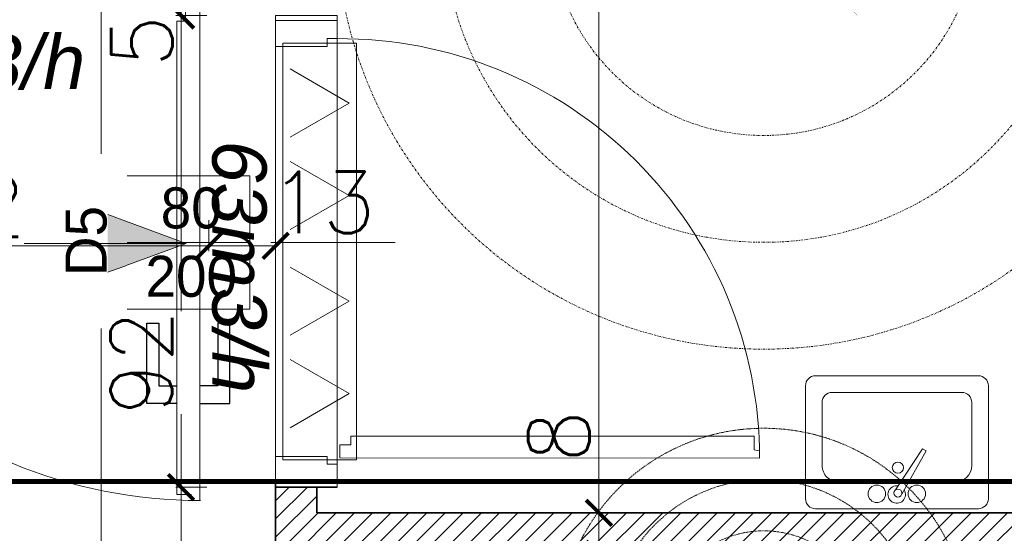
# Model space of a CAD drawing. Header units: millimetres. Extents: x -740 to 33545, y 5178 to 22494.
# Tile 149 of 256: x 9334 to 9526, y 11086 to 11186. Entities that reach past the tile are written whole.
import ezdxf
from ezdxf.lldxf.tags import DXFTag

# ---------------------------------------------------------------- set-up
doc = ezdxf.new("R2010")
doc.units = ezdxf.units.MM
doc.header["$MEASUREMENT"] = 0
doc.linetypes.add('DASHDOT', pattern=[1, 0.5, -0.25, 0, -0.25])
doc.linetypes.add('DIVIDE2', pattern=[0.625, 0.25, -0.125, 0, -0.125, 0, -0.125])
doc.layers.get('Defpoints').update_dxf_attribs({"color": 252})
for name, color, linetype, lineweight in [('## went', 20, 'DIVIDE2', 15), ('_IS_EKO_opis', 7, 'Continuous', 18), ('_IS_EKO_Text_Konstrukcji', 7, 'Continuous', 15), ('_IS_EKO_transfer', 5, 'Continuous', 15), ('_IS_Wywiew', 1, 'Continuous', 20), ('A_l.przerywana', 252, 'ICAD_ISO03W100', 9), ('A_opisy', 252, 'Continuous', 15), ('A_projektowane sciany', 252, 'Continuous', 35), ('A_wyposażenie', 252, 'Continuous', 9), ('CIENKA', 252, 'Continuous', 13), ('l.przerywana', 252, 'ICAD_ISO03W100', 5), ('l.wypełnien', 252, 'Continuous', 5), ('wymiarowanie', 252, 'Continuous', 9)]:
    doc.layers.add(name, color=color, linetype=linetype, lineweight=lineweight)
doc.layers.add('## went NIEWID', color=51, linetype='DASHDOT', lineweight=15, plot=False)
for name, color, linetype in [('_I_EKO_PODKLAD 3', 252, 'Continuous'), ('D-opis', 252, 'Continuous'), ('NAWIEW', 5, 'Continuous'), ('stolarka', 252, 'Continuous'), ('ULTRA-GASTRO TECHNOLOGIA', 252, 'Continuous'), ('WYWIEW', 252, 'Continuous')]:
    doc.layers.add(name, color=color, linetype=linetype)
doc.styles.add('styl2', font='simplex.shx')
tags = doc.linetypes.add('DASH', pattern=[15, 10, -5]).pattern_tags.tags
tags[6:7] = [DXFTag(74, 4), DXFTag(75, 0), DXFTag(340, '0'), DXFTag(46, 0.0), DXFTag(50, 0.0), DXFTag(44, 0.0), DXFTag(45, 0.0)]
tags[4:5] = [DXFTag(74, 4), DXFTag(75, 0), DXFTag(340, '0'), DXFTag(46, 0.0), DXFTag(50, 0.0), DXFTag(44, 0.0), DXFTag(45, 0.0)]
tags = doc.linetypes.add('ICAD_ISO03W100', pattern=[30, 12, -18]).pattern_tags.tags
tags[6:7] = [DXFTag(74, 4), DXFTag(75, 0), DXFTag(340, '0'), DXFTag(46, 1.0), DXFTag(50, 0.0), DXFTag(44, 0.0), DXFTag(45, 0.0)]
tags[4:5] = [DXFTag(74, 4), DXFTag(75, 0), DXFTag(340, '0'), DXFTag(46, 1.0), DXFTag(50, 0.0), DXFTag(44, 0.0), DXFTag(45, 0.0)]
tags = doc.linetypes.add('SOLID', pattern=[10, 10, 0]).pattern_tags.tags
tags[6:7] = [DXFTag(74, 4), DXFTag(75, 0), DXFTag(340, '0'), DXFTag(46, 0.0), DXFTag(50, 0.0), DXFTag(44, 0.0), DXFTag(45, 0.0)]
tags[4:5] = [DXFTag(74, 4), DXFTag(75, 0), DXFTag(340, '0'), DXFTag(46, 0.0), DXFTag(50, 0.0), DXFTag(44, 0.0), DXFTag(45, 0.0)]
doc.dimstyles.new('Skala 1-50', dxfattribs={"dimtxt": 12, "dimasz": 5, "dimexe": 1, "dimexo": 1, "dimgap": 1.5, "dimtad": 1, "dimdec": 1, "dimrnd": 0.5, "dimtxsty": 'styl2', "dimblk": 'ARCHTICK', "dimcen": 5, "dimadec": 0, "dimazin": 0, "dimtfac": 1, "dimtdec": 1, "dimtmove": 1, "dimatfit": 3, "dimldrblk": 'ARCHTICK', "dimfxl": 0, "dimlwd": -1, "dimlwe": -1, "dimarcsym": 0})

# ---------------------------------------------------------------- blocks, each defined once
blk = doc.blocks.new('dgttrre')
at = {"layer": '_I_EKO_PODKLAD 3', "linetype": 'Continuous', "lineweight": 9}
for p, q in [((11317.18, 2848.41), (11352.46, 2848.41)), ((11315.02, 2821.77), (11315.02, 2846.25)), ((11354.62, 2821.77), (11354.62, 2846.25)), ((11320.78, 2844.81), (11348.86, 2844.81)), ((11318.62, 2828.97), (11318.62, 2842.65)), ((11351.02, 2828.97), (11351.02, 2842.65)), ((11334.48, 2823.66), (11340.34, 2832.56)), ((11335.88, 2822.79), (11341.15, 2832.14)), ((11340.34, 2832.56), (11341.15, 2832.14)), ((11322.22, 2825.37), (11335.61, 2825.37)), ((11337.33, 2825.37), (11347.42, 2825.37)), ((11317.18, 2819.61), (11352.46, 2819.61))]:
    blk.add_line(p, q, dxfattribs=at)
for centre, radius in [((11335.04, 2828.5), 1.22), ((11330.48, 2822.84), 1.9), ((11335.04, 2822.99), 0.867), ((11339.12, 2822.84), 1.9)]:
    blk.add_circle(centre, radius, dxfattribs=at)
for centre, radius, start, end in [((11317.18, 2846.25), 2.16, 90, 180), ((11352.46, 2846.25), 2.16, 0, 90), ((11320.78, 2842.65), 2.16, 90, 180), ((11348.86, 2842.65), 2.16, 0, 90), ((11322.22, 2828.97), 3.6, 180, 270), ((11347.42, 2828.97), 3.6, 270, 0), ((11334.78, 2822.69), 1.9, 80.9336, 32.0064), ((11317.18, 2821.77), 2.16, 180, 270), ((11352.46, 2821.77), 2.16, 270, 0)]:
    blk.add_arc(centre, radius, start, end, dxfattribs=at)
blk = doc.blocks.new('dghjjkkl')
at = {"layer": 'CIENKA', "color": 8}
blk.add_blockref('dgttrre', (0, 0), dxfattribs=at)
blk = doc.blocks.new('_ArchTick')
at = {"color": 0, "linetype": 'ByBlock', "const_width": 0.15}
blk.add_lwpolyline([(-0.5, -0.5), (0.5, 0.5)], dxfattribs=at)
blk = doc.blocks.new('*D2254')
at = {"layer": 'Defpoints', "color": 0}
for p in [(9449.19, 11323.52), (9447.18, 11089.52), (9449.19, 11089.52)]:
    blk.add_point(p, dxfattribs=at)
at = {"layer": 'wymiarowanie', "color": 0}
for p, q in [((9448.19, 11323.52), (9446.18, 11323.52)), ((9447.18, 11323.52), (9447.18, 11089.52)), ((9448.19, 11089.52), (9446.18, 11089.52))]:
    blk.add_line(p, q, dxfattribs=at)
at = {"layer": 'wymiarowanie', "color": 0, "xscale": 5, "yscale": 5, "zscale": 5}
for p, rotation in [((9447.18, 11323.52), 90), ((9447.18, 11089.52), 270)]:
    blk.add_blockref('_ArchTick', p, dxfattribs=dict(at, rotation=rotation))
at = {"layer": 'wymiarowanie', "color": 0, "insert": (9439.38, 11206.52), "char_height": 12, "attachment_point": 5, "rotation": 90, "style": 'styl2'}
blk.add_mtext('234', dxfattribs=at)
blk = doc.blocks.new('*D2255')
at = {"layer": 'Defpoints', "color": 0}
for p in [(9449.19, 11089.52), (9447.18, 11081.52), (9463.78, 11081.52)]:
    blk.add_point(p, dxfattribs=at)
at = {"layer": 'wymiarowanie', "color": 0}
for p, q in [((9447.18, 11089.52), (9447.18, 11109.99)), ((9448.19, 11089.52), (9446.18, 11089.52)), ((9447.18, 11089.52), (9447.18, 11081.52)), ((9452.18, 11081.52), (9446.18, 11081.52))]:
    blk.add_line(p, q, dxfattribs=at)
at = {"layer": 'wymiarowanie', "color": 0, "xscale": 5, "yscale": 5, "zscale": 5}
for p, rotation in [((9447.18, 11089.52), 90), ((9447.18, 11081.52), 270)]:
    blk.add_blockref('_ArchTick', p, dxfattribs=dict(at, rotation=rotation))
at = {"layer": 'wymiarowanie', "color": 0, "insert": (9439.38, 11104.44), "char_height": 12, "attachment_point": 5, "rotation": 90, "style": 'styl2'}
blk.add_mtext('8', dxfattribs=at)
blk = doc.blocks.new('*D2261')
at = {"layer": 'Defpoints', "color": 0}
for p in [(9383.33, 11191.52), (9350.2, 10833.52), (9384.19, 10833.52)]:
    blk.add_point(p, dxfattribs=at)
at = {"layer": 'wymiarowanie', "color": 0}
for p, q in [((9355.2, 11191.52), (9349.2, 11191.52)), ((9350.2, 11191.52), (9350.2, 10833.52)), ((9355.2, 10833.52), (9349.2, 10833.52))]:
    blk.add_line(p, q, dxfattribs=at)
at = {"layer": 'wymiarowanie', "color": 0, "xscale": 5, "yscale": 5, "zscale": 5}
for p, rotation in [((9350.2, 11191.52), 90), ((9350.2, 10833.52), 270)]:
    blk.add_blockref('_ArchTick', p, dxfattribs=dict(at, rotation=rotation))
at = {"layer": 'wymiarowanie', "color": 0, "insert": (9341.53, 10980.79), "char_height": 12, "attachment_point": 5, "rotation": 90, "style": 'styl2'}
blk.add_mtext('358', dxfattribs=at)
blk = doc.blocks.new('*D2526')
at = {"layer": 'Defpoints', "color": 0}
for p in [(9269.11, 11159.42), (9371.19, 11159.42), (9371.19, 11141.57)]:
    blk.add_point(p, dxfattribs=at)
at = {"layer": 'wymiarowanie', "color": 0}
for p, q in [((9269.11, 11146.57), (9269.11, 11140.57)), ((9371.19, 11146.57), (9371.19, 11140.57)), ((9269.11, 11141.57), (9371.19, 11141.57))]:
    blk.add_line(p, q, dxfattribs=at)
at = {"layer": 'wymiarowanie', "color": 0, "xscale": 5, "yscale": 5, "zscale": 5, "rotation": 180}
blk.add_blockref('_ArchTick', (9269.11, 11141.57), dxfattribs=at)
at = {"layer": 'wymiarowanie', "color": 0, "xscale": 5, "yscale": 5, "zscale": 5}
blk.add_blockref('_ArchTick', (9371.19, 11141.57), dxfattribs=at)
at = {"layer": 'wymiarowanie', "color": 0, "insert": (9320.15, 11149.37), "char_height": 12, "attachment_point": 5, "style": 'styl2'}
blk.add_mtext('102', dxfattribs=at)
blk = doc.blocks.new('*D2527')
at = {"layer": 'Defpoints', "color": 0}
for p in [(9371.19, 11159.42), (9384.19, 11159.42), (9384.19, 11141.57)]:
    blk.add_point(p, dxfattribs=at)
at = {"layer": 'wymiarowanie', "color": 0}
for p, q in [((9371.19, 11146.57), (9371.19, 11140.57)), ((9384.19, 11146.57), (9384.19, 11140.57)), ((9371.19, 11141.57), (9384.19, 11141.57))]:
    blk.add_line(p, q, dxfattribs=at)
at = {"layer": 'wymiarowanie', "color": 0, "xscale": 5, "yscale": 5, "zscale": 5, "rotation": 180}
blk.add_blockref('_ArchTick', (9371.19, 11141.57), dxfattribs=at)
at = {"layer": 'wymiarowanie', "color": 0, "xscale": 5, "yscale": 5, "zscale": 5}
blk.add_blockref('_ArchTick', (9384.19, 11141.57), dxfattribs=at)
at = {"layer": 'wymiarowanie', "color": 0, "insert": (9393.34, 11150.06), "char_height": 12, "attachment_point": 5, "style": 'styl2'}
blk.add_mtext('13', dxfattribs=at)
blk = doc.blocks.new('*D2720')
at = {"layer": 'Defpoints', "color": 0}
for p in [(9365.76, 11094.52), (9388.02, 11094.52), (9388.19, 10958.52)]:
    blk.add_point(p, dxfattribs=at)
at = {"layer": 'wymiarowanie', "color": 0}
for p, q in [((9370.76, 11094.52), (9364.76, 11094.52)), ((9365.76, 10958.52), (9365.76, 11094.52)), ((9370.76, 10958.52), (9364.76, 10958.52))]:
    blk.add_line(p, q, dxfattribs=at)
at = {"layer": 'wymiarowanie', "color": 0, "xscale": 5, "yscale": 5, "zscale": 5}
for p, rotation in [((9365.76, 11094.52), 90), ((9365.76, 10958.52), 270)]:
    blk.add_blockref('_ArchTick', p, dxfattribs=dict(at, rotation=rotation))
at = {"layer": 'wymiarowanie', "color": 0, "insert": (9357.96, 11026.52), "char_height": 12, "attachment_point": 5, "rotation": 90, "style": 'styl2'}
blk.add_mtext('136', dxfattribs=at)
blk = doc.blocks.new('*D2721')
at = {"layer": 'Defpoints', "color": 0}
for p in [(9365.76, 11186.52), (9384.19, 11186.52), (9388.02, 11094.52)]:
    blk.add_point(p, dxfattribs=at)
at = {"layer": 'wymiarowanie', "color": 0}
for p, q in [((9370.76, 11186.52), (9364.76, 11186.52)), ((9365.76, 11186.52), (9365.76, 11128.86)), ((9365.76, 11094.52), (9365.76, 11108.78)), ((9370.76, 11094.52), (9364.76, 11094.52))]:
    blk.add_line(p, q, dxfattribs=at)
at = {"layer": 'wymiarowanie', "color": 0, "xscale": 5, "yscale": 5, "zscale": 5}
for p, rotation in [((9365.76, 11186.52), 90), ((9365.76, 11094.52), 270)]:
    blk.add_blockref('_ArchTick', p, dxfattribs=dict(at, rotation=rotation))
at = {"layer": 'wymiarowanie', "color": 0, "insert": (9358.02, 11118.82), "char_height": 12, "attachment_point": 5, "rotation": 90, "style": 'styl2'}
blk.add_mtext('92', dxfattribs=at)
blk = doc.blocks.new('*D2722')
at = {"layer": 'Defpoints', "color": 0}
for p in [(9365.76, 11191.52), (9383.33, 11191.52), (9384.19, 11186.52)]:
    blk.add_point(p, dxfattribs=at)
at = {"layer": 'wymiarowanie', "color": 0}
for p, q in [((9370.76, 11191.52), (9364.76, 11191.52)), ((9365.76, 11186.52), (9365.76, 11191.52)), ((9370.76, 11186.52), (9364.76, 11186.52))]:
    blk.add_line(p, q, dxfattribs=at)
at = {"layer": 'wymiarowanie', "color": 0, "xscale": 5, "yscale": 5, "zscale": 5}
for p, rotation in [((9365.76, 11191.52), 90), ((9365.76, 11186.52), 270)]:
    blk.add_blockref('_ArchTick', p, dxfattribs=dict(at, rotation=rotation))
at = {"layer": 'wymiarowanie', "color": 0, "insert": (9358.11, 11181.5), "char_height": 12, "attachment_point": 5, "rotation": 90, "style": 'styl2'}
blk.add_mtext('5', dxfattribs=at)
blk = doc.blocks.new('FILL_245')
at = {"color": 1, "linetype": 'Continuous', "const_width": 0.018}
blk.add_lwpolyline([(-42321.15, 289.36), (-42313.9, 301.91), (-42308.6, 296.6)], close=True, dxfattribs=at)
blk = doc.blocks.new('FILL_244')
at = {"color": 1, "linetype": 'Continuous', "const_width": 0.018}
blk.add_lwpolyline([(-42321.15, 274.23), (-42308.6, 266.98), (-42313.9, 261.68)], close=True, dxfattribs=at)
blk = doc.blocks.new('FILL_246')
at = {"color": 1, "linetype": 'Continuous', "const_width": 0.018}
blk.add_lwpolyline([(-42336.28, 274.23), (-42348.83, 266.98), (-42343.52, 261.68)], close=True, dxfattribs=at)
blk = doc.blocks.new('FILL_243')
at = {"color": 1, "linetype": 'Continuous', "const_width": 0.018}
blk.add_lwpolyline([(-42336.28, 289.36), (-42343.52, 301.91), (-42348.83, 296.6)], close=True, dxfattribs=at)
blk = doc.blocks.new('A$C06D629D9')
blk.add_point((0, 0))
at = {"color": 3}
blk.add_point((0, 0), dxfattribs=at)
at = {"layer": 'NAWIEW', "color": 1, "linetype": 'Continuous', "const_width": 0.018}
for points in [[(-23.94, 23.94), (-17.46, 17.46)], [(23.94, 23.94), (17.46, 17.46)], [(-14.81, 20.11), (-20.11, 14.81)], [(-14.81, 20.11), (-20.11, 14.81)], [(-7.57, 7.57), (-14.81, 20.11)], [(-7.57, 7.57), (-14.81, 20.11)], [(7.57, 7.57), (14.81, 20.11)], [(7.57, 7.57), (14.81, 20.11)], [(14.81, 20.11), (20.11, 14.81)], [(14.81, 20.11), (20.11, 14.81)], [(-20.11, 14.81), (-7.57, 7.57)], [(20.11, 14.81), (7.57, 7.57)], [(-7.57, -7.57), (-20.11, -14.81)], [(-7.57, -7.57), (-20.11, -14.81)], [(-14.81, -20.11), (-7.57, -7.57)], [(7.57, -7.57), (20.11, -14.81)], [(7.57, -7.57), (20.11, -14.81)], [(14.81, -20.11), (7.57, -7.57)], [(-20.11, -14.81), (-14.81, -20.11)], [(-20.11, -14.81), (-14.81, -20.11)], [(20.11, -14.81), (14.81, -20.11)], [(20.11, -14.81), (14.81, -20.11)], [(-23.94, -23.94), (-17.46, -17.46)], [(23.94, -23.94), (17.46, -17.46)]]:
    blk.add_lwpolyline(points, dxfattribs=at)
at = {"layer": 'WYWIEW', "color": 10, "linetype": 'Continuous', "const_width": 0.018}
for points in [[(-7.57, 7.57), (-7.57, 7.57)], [(7.57, 7.57), (7.57, 7.57)], [(-7.57, -7.57), (-7.57, -7.57)], [(7.57, -7.57), (7.57, -7.57)]]:
    blk.add_lwpolyline(points, dxfattribs=at)
at = {"layer": 'NAWIEW', "extrusion": (0, 0, -1), "zscale": -1}
for name in ['FILL_245', 'FILL_243', 'FILL_244', 'FILL_246']:
    blk.add_blockref(name, (42328.71, -281.79), dxfattribs=at)
blk = doc.blocks.new('heether5')
at = {"layer": '## went', "color": 1}
for radius in [7.45, 5.44]:
    blk.add_circle((341463.05, 163171.59), radius, dxfattribs=at)
at = {"layer": '## went NIEWID'}
for radius in [100, 75, 50]:
    blk.add_circle((341463.05, 163171.59), radius, dxfattribs=at)
at = {"layer": '## went', "xscale": 0.9144000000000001, "yscale": 0.9144000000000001, "zscale": 0.9144000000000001}
blk.add_blockref('A$C06D629D9', (341463.05, 163171.59), dxfattribs=at)

msp = doc.modelspace()

# ---------------------------------------------------------------- hatches: boundary and pattern name
at = {"layer": 'l.wypełnien'}
h = msp.add_hatch(dxfattribs=at)
h.set_pattern_fill('ANSI31', color=256, scale=20, style=0)
h.paths.add_polyline_path([(9094.19, 10833.52), (9094.19, 11054.32), (9235.19, 11054.32), (9235.19, 11066.32), (9077.19, 11066.32), (9077.19, 11054.32), (9082.19, 11054.32), (9082.19, 10946.52), (9077.19, 10946.52), (9077.19, 10938.52), (9082.19, 10938.52), (9082.19, 10833.52), (9094.19, 10833.52)])
h.paths.add_polyline_path([(9384.19, 10958.52), (9451.64, 10958.52), (9451.64, 10966.52), (9392.19, 10966.52), (9392.19, 11081.52), (9604.19, 11081.52), (9604.19, 11089.52), (9392.19, 11089.52), (9392.19, 11094.52), (9384.19, 11094.52)])
h.paths.add_polyline_path([(9612.19, 11005.43), (9645.19, 11005.43), (9645.19, 10990.32), (9645.19, 10978.32), (9645.19, 10951.32), (9604.19, 10951.32), (9604.19, 10958.52), (9543.64, 10958.52), (9543.64, 10966.52), (9604.19, 10966.52), (9604.19, 11018.43), (9612.19, 11018.43)])
h.paths.add_polyline_path([(8932.19, 11054.32), (8975.19, 11054.32), (8975.19, 11066.32), (8932.19, 11066.32)])
h.paths.add_polyline_path([(8932.19, 10938.52), (8985.19, 10938.52), (8985.19, 10946.52), (8932.19, 10946.52)])

# ---------------------------------------------------------------- linework, layer by layer
at = {"layer": '_IS_EKO_transfer', "color": 5, "lineweight": 15, "ltscale": 5}
for p, q in [((9387, 11176.09), (9398.52, 11169.43)), ((9387, 11162.78), (9398.52, 11169.43)), ((9387, 11119.42), (9398.52, 11112.77)), ((9387, 11106.12), (9398.52, 11112.77))]:
    msp.add_line(p, q, dxfattribs=at)
at = {"layer": 'A_l.przerywana', "ltscale": 0.3}
msp.add_lwpolyline([(9384.19, 11094.52), (9396.19, 11094.52), (9396.19, 11186.52), (9384.19, 11186.52)], close=True, dxfattribs=at)
at = {"layer": 'A_opisy'}
msp.add_line((9407.49, 11142.26), (9379.19, 11142.26), dxfattribs=at)
at = {"layer": 'A_projektowane sciany'}
for p, q in [((9384.19, 10958.52), (9384.19, 11095.32)), ((9384.19, 11094.52), (9396.19, 11094.52)), ((9392.19, 11089.52), (9392.19, 11094.52)), ((9604.19, 11089.52), (9392.19, 11089.52))]:
    msp.add_line(p, q, dxfattribs=at)
at = {"layer": 'D-opis', "linetype": 'DASH', "lineweight": 0, "ltscale": 2.5, "const_width": 1}
msp.add_lwpolyline([(10251.78, 11095.63), (8796.61, 11095.63)], dxfattribs=at)
at = {"layer": 'l.przerywana', "ltscale": 0.3}
msp.add_arc((9396.72, 11100.22), 81.77, 359.9584, 90.3755, dxfattribs=at)
at = {"layer": 'stolarka'}
for points in [[(9364.91, 11110.82), (9359.11, 11110.82), (9359.11, 11126.49), (9361.43, 11126.49), (9361.43, 11114.3), (9364.91, 11114.3)], [(9369.44, 11110.82), (9375.24, 11110.82), (9375.24, 11126.49), (9372.92, 11126.49), (9372.92, 11114.3), (9369.44, 11114.3)]]:
    msp.add_lwpolyline(points, dxfattribs=at)
at = {"layer": 'stolarka', "lineweight": 9}
msp.add_lwpolyline([(9396.72, 11102.81), (9396.72, 11100.22), (9478.49, 11100.16), (9478.48, 11101.62), (9477.41, 11101.79), (9477.41, 11104.44), (9398.87, 11104.44), (9398.87, 11102.81), (9396.72, 11102.81)], dxfattribs=at)
at = {"layer": 'ULTRA-GASTRO TECHNOLOGIA', "linetype": 'Continuous', "lineweight": 13}
for points in [[(9394.21, 11180.47), (9394.21, 11181.99), (9396.19, 11181.99), (9396.19, 11185.52), (9384.19, 11185.52), (9384.19, 11180.47), (9394.21, 11180.47)], [(9394.21, 11100.52), (9394.21, 11099.01), (9396.19, 11099.01), (9396.19, 11095.47), (9384.19, 11095.47), (9384.19, 11100.52), (9394.21, 11100.52)]]:
    msp.add_lwpolyline(points, dxfattribs=at)

# ---------------------------------------------------------------- block references
at = {"layer": '_IS_Wywiew'}
for p, xscale, yscale, zscale in [((-275073.11, -124771.5), 0.833333, 0.833333, 0.833333), ((-127105.85, -54202.6), 0.39999984, 0.39999984, 0.39999984)]:
    msp.add_blockref('heether5', p, dxfattribs=dict(at, xscale=xscale, yscale=yscale, zscale=zscale))
at = {"layer": 'A_wyposażenie', "xscale": 0.8999999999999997, "yscale": 0.8999999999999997, "zscale": 0.9, "rotation": 359.9999999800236}
msp.add_blockref('dghjjkkl', (-696.08, 8552.68), dxfattribs=at)

# ---------------------------------------------------------------- texts
at = {"layer": '_IS_EKO_Text_Konstrukcji', "linetype": 'SOLID', "lineweight": 15, "insert": (9322.44, 11182.73), "char_height": 10.584, "attachment_point": 2}
msp.add_mtext('\\fArial|b0|i1|c238|p34;30m3/h', dxfattribs=at)

# ---------------------------------------------------------------- dimensions: what is measured, and where the dimension line sits
at = {"layer": 'wymiarowanie'}
for base, p1, p2, picture, middle in [((9447.18, 11089.52), (9449.19, 11323.52), (9449.19, 11089.52), '*D2254', (9439.38, 11206.52)), ((9365.76, 11094.52), (9388.19, 10958.52), (9388.02, 11094.52), '*D2720', (9357.96, 11026.52))]:
    dim = msp.add_linear_dim(base=base, p1=p1, p2=p2, angle=90, dimstyle='Skala 1-50', dxfattribs=at)
    dim.commit()
    dim.dimension.update_dxf_attribs({"geometry": picture, "text_midpoint": middle})
for base, p1, p2, picture, middle in [((9365.76, 11191.52), (9384.19, 11186.52), (9383.33, 11191.52), '*D2722', (9365.76, 11181.5)), ((9447.18, 11081.52), (9449.19, 11089.52), (9463.78, 11081.52), '*D2255', (9447.18, 11104.44))]:
    dim = msp.add_linear_dim(base=base, p1=p1, p2=p2, angle=90, dimstyle='Skala 1-50', dxfattribs=at)
    dim.commit()
    dim.dimension.update_dxf_attribs({"geometry": picture, "text_midpoint": middle, "dimtype": 160})

# ---------------------------------------------------------------- next in the draw order: texts
at = {"layer": 'A_opisy', "ltscale": 0.3, "insert": (9366.19, 11142.26), "char_height": 8, "width": 26, "attachment_point": 5, "bg_fill": 2}
msp.add_mtext('\\pi3.10800;{\\fCentury Gothic|b0|i0|c238|p0;80}\\P{\\fCentury Gothic|b0|i0|c238|p0;200}', dxfattribs=at)

# ---------------------------------------------------------------- next in the draw order: linework, layer by layer
at = {"layer": '_IS_EKO_transfer', "color": 5, "lineweight": 15, "ltscale": 5}
for p, q in [((9387, 11158.05), (9398.52, 11151.4)), ((9387, 11144.75), (9398.52, 11151.4)), ((9387, 11137.45), (9398.52, 11130.8)), ((9387, 11124.15), (9398.52, 11130.8))]:
    msp.add_line(p, q, dxfattribs=at)
msp.add_lwpolyline([(9385.56, 11181.1), (9385.56, 11099.83), (9399.96, 11099.83), (9399.96, 11181.1)], close=True, dxfattribs=at)
at = {"layer": 'A_opisy', "lineweight": 30, "ltscale": 0.3}
msp.add_lwpolyline([(9340.19, 11129.26), (9340.19, 11155.26), (9353.19, 11155.26), (9353.19, 11129.26)], close=True, dxfattribs=at)
at = {"layer": 'A_opisy', "ltscale": 0.3}
for points in [[(9353.19, 11155.26), (9379.19, 11155.26), (9379.19, 11142.26), (9353.19, 11142.26)], [(9353.19, 11142.26), (9379.19, 11142.26), (9379.19, 11129.26), (9353.19, 11129.26)]]:
    msp.add_lwpolyline(points, close=True, dxfattribs=at)
at = {"layer": 'stolarka', "lineweight": 9}
msp.add_lwpolyline([(9366.65, 11187.68), (9369.44, 11187.68), (9369.44, 11091.91), (9367.93, 11091.93), (9367.75, 11093.07), (9364.91, 11093.07), (9364.91, 11185.38), (9366.65, 11185.38), (9366.65, 11187.68)], dxfattribs=at)
at = {"layer": 'stolarka', "linetype": 'ICAD_ISO03W100', "lineweight": 13, "ltscale": 0.3}
msp.add_arc((9369.44, 11187.68), 95.77, 180.0003, 270.0531, dxfattribs=at)

# ---------------------------------------------------------------- next in the draw order: texts
at = {"layer": '_IS_EKO_Text_Konstrukcji', "linetype": 'SOLID', "lineweight": 15, "insert": (9382.43, 11137.51), "char_height": 10.584, "attachment_point": 2, "rotation": 270}
msp.add_mtext('\\fArial|b0|i1|c238|p34;63m3/h', dxfattribs=at)

# ---------------------------------------------------------------- next in the draw order: dimensions: what is measured, and where the dimension line sits
at = {"layer": 'wymiarowanie'}
dim = msp.add_linear_dim(base=(9350.2, 10833.52), p1=(9383.33, 11191.52), p2=(9384.19, 10833.52), angle=90, dimstyle='Skala 1-50', dxfattribs=at)
dim.commit()
dim.dimension.update_dxf_attribs({"geometry": '*D2261', "text_midpoint": (9349.33, 10980.79), "dimtype": 160})
dim = msp.add_linear_dim(base=(9384.19, 11141.57), p1=(9371.19, 11159.42), p2=(9384.19, 11159.42), dimstyle='Skala 1-50', dxfattribs=at)
dim.commit()
dim.dimension.update_dxf_attribs({"geometry": '*D2527', "text_midpoint": (9393.34, 11142.26), "dimtype": 160})

# ---------------------------------------------------------------- next in the draw order: texts
at = {"layer": 'A_opisy', "ltscale": 0.3, "insert": (9347.3, 11142.52), "char_height": 8, "width": 26, "attachment_point": 5, "rotation": 90, "bg_fill": 2}
msp.add_mtext('{\\fCentury Gothic|b0|i0|c238|p0;D5}', dxfattribs=at)

# ---------------------------------------------------------------- next in the draw order: hatches: boundary and pattern name
at = {"layer": '_IS_EKO_opis'}
for points in [[(9351.48, 11147.7), (9351.48, 11142.06), (9366.78, 11142.06)], [(9351.48, 11142.06), (9351.48, 11136.43), (9366.78, 11142.06)]]:
    msp.add_hatch(color=256, dxfattribs=at).paths.add_polyline_path(points)

# ---------------------------------------------------------------- next in the draw order: linework, layer by layer
for p, q in [((9366.78, 11142.06), (9351.48, 11147.7)), ((9335.19, 11142.06), (9366.78, 11142.06)), ((9366.78, 11142.06), (9351.48, 11136.43))]:
    msp.add_line(p, q, dxfattribs=at)

# ---------------------------------------------------------------- next in the draw order: dimensions: what is measured, and where the dimension line sits
at = {"layer": 'wymiarowanie'}
dim = msp.add_linear_dim(base=(9365.76, 11186.52), p1=(9388.02, 11094.52), p2=(9384.19, 11186.52), angle=90, dimstyle='Skala 1-50', dxfattribs=at)
dim.commit()
dim.dimension.update_dxf_attribs({"geometry": '*D2721', "text_midpoint": (9365.82, 11118.82), "dimtype": 160})
dim = msp.add_linear_dim(base=(9371.19, 11141.57), p1=(9269.11, 11159.42), p2=(9371.19, 11159.42), dimstyle='Skala 1-50', dxfattribs=at)
dim.commit()
dim.dimension.update_dxf_attribs({"geometry": '*D2526', "text_midpoint": (9320.15, 11149.37)})

doc.saveas('drawing.dxf')
